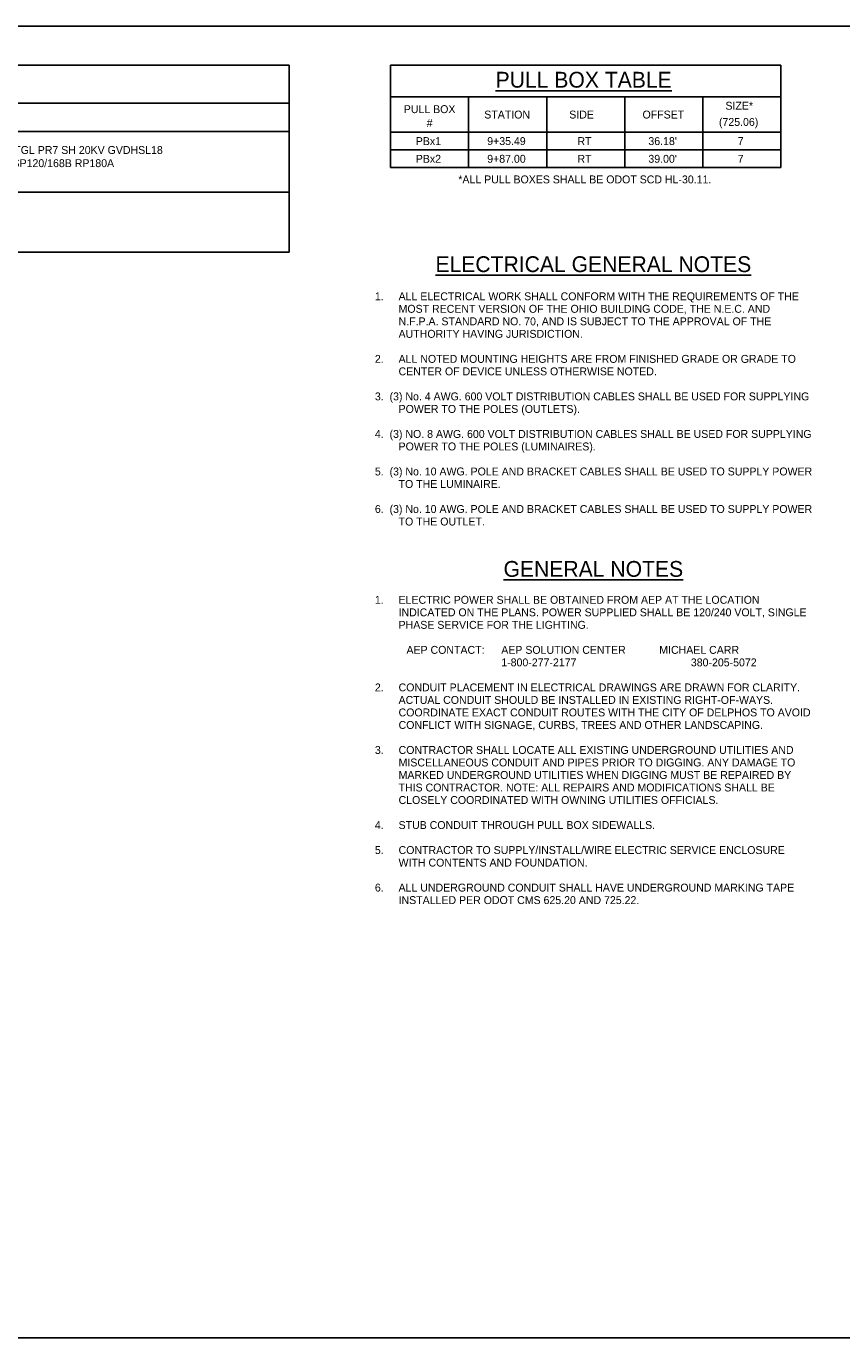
# Model space of a CAD drawing. Header units: feet. Extents: x 300 to 431, y 4 to 24.
# Tile 12 of 17: x 323 to 336, y 4 to 24. Entities that reach past the tile are written whole.
import ezdxf
from ezdxf.enums import TextEntityAlignment as Align

# ---------------------------------------------------------------- set-up
doc = ezdxf.new("R2010")
doc.units = ezdxf.units.FT
doc.header["$MEASUREMENT"] = 0
doc.layers.add('COLUMNS', color=6, linetype='Continuous', plot=False)
doc.layers.add('SH_Data', color=7, linetype='Continuous')
doc.layers.add('SH_Text', color=9, linetype='Continuous')
doc.styles.add('Slanted-Normal', font='font31.shx', dxfattribs={"height": 0.1})
doc.styles.add('Slanted-Normal LS 0.75', font='font31.shx', dxfattribs={"height": 0.14})

msp = doc.modelspace()

# ---------------------------------------------------------------- linework, layer by layer
at = {"layer": 'COLUMNS'}
msp.add_lwpolyline([(306.098, 3.624), (306.098, 24.374), (336.473, 24.374), (336.473, 3.624)], close=True, dxfattribs=at)
at = {"layer": 'SH_Data'}
for p, q in [((306.665, 23.757), (327.155, 23.757)), ((327.155, 20.801), (327.155, 23.757)), ((328.759, 23.757), (334.936, 23.757)), ((328.759, 23.757), (328.759, 22.137)), ((334.936, 23.757), (334.936, 22.137)), ((328.759, 23.257), (334.936, 23.257)), ((329.994, 23.257), (329.994, 22.137)), ((331.23, 23.257), (331.23, 22.137)), ((332.465, 23.257), (332.465, 22.137)), ((333.7, 23.257), (333.7, 22.137)), ((306.665, 23.157), (327.155, 23.157)), ((306.665, 22.707), (327.155, 22.707)), ((306.665, 22.707), (327.155, 22.707)), ((306.665, 22.707), (327.155, 22.707)), ((328.759, 22.697), (334.936, 22.697)), ((328.759, 22.417), (334.936, 22.417)), ((328.759, 22.137), (334.936, 22.137)), ((306.665, 21.751), (327.155, 21.751)), ((306.665, 20.801), (327.155, 20.801))]:
    msp.add_line(p, q, dxfattribs=at)

# ---------------------------------------------------------------- texts
at = {"layer": 'SH_Data', "style": 'Slanted-Normal'}
msp.add_text('%%UPULL BOX TABLE', height=0.25, dxfattribs=at).set_placement((330.421, 23.653), align=Align.TOP_LEFT)
for s, p in [('STATION', (330.604, 22.977)), ('SIDE', (331.782, 22.977)), ('OFFSET', (333.076, 22.977)), ('SIZE*', (334.277, 23.117)), ('(725.06)', (334.267, 22.86)), ('PBx1', (329.358, 22.557)), ('9+35.49', (330.593, 22.557)), ('RT', (331.828, 22.557)), ("36.18'", (333.064, 22.557)), ('7', (334.299, 22.557)), ('PBx2', (329.358, 22.277)), ('9+87.00', (330.593, 22.277)), ('RT', (331.828, 22.277)), ("39.00'", (333.064, 22.277)), ('7', (334.299, 22.277)), ('*ALL PULL BOXES SHALL BE ODOT SCD HL-30.11.', (331.833, 21.951))]:
    msp.add_text(s, height=0.125, dxfattribs=at).set_placement(p, align=Align.MIDDLE_CENTER)
at = {"layer": 'SH_Data', "insert": (329.377, 22.953), "char_height": 0.125, "attachment_point": 5, "line_spacing_factor": 1.05, "style": 'Slanted-Normal'}
msp.add_mtext('PULL BOX\\P#', dxfattribs=at)
at = {"layer": 'SH_Text', "color": 1, "insert": (318.504, 22.207), "char_height": 0.125, "attachment_point": 4, "style": 'Slanted-Normal LS 0.75'}
msp.add_mtext_dynamic_manual_height_columns('{\\C256;FIXTURE: GPD3 P40 40K MVOLT MS GL3LU BK RB ST TGL PR7 SH 20KV GVDHSL18\\PPOLE W/BANNER ARM: CHA 16 F5J 16D CO3 BK ABG SP120/168B RP180A  \\PBA 100P 18IN 1A CO F5J BL BK}', width=8.46775, gutter_width=60, heights=[0], dxfattribs=at)
at = {"layer": 'SH_Text', "char_height": 0.25, "attachment_point": 5, "style": 'Slanted-Normal'}
for s, insert in [('{\\LELECTRICAL GENERAL NOTES}', (331.968, 20.608)), ('{\\LGENERAL NOTES}', (331.968, 15.787))]:
    msp.add_mtext_dynamic_manual_height_columns(s, width=18.1227, gutter_width=1.875, heights=[0], dxfattribs=dict(at, insert=insert))
at = {"layer": 'SH_Text', "char_height": 0.125, "width": 6.9, "attachment_point": 1, "line_spacing_factor": 0.95, "style": 'Slanted-Normal LS 0.75'}
for s, insert in [('\\A1;\\pxi-3,l3,t3;1.^IALL ELECTRICAL WORK SHALL CONFORM WITH THE REQUIREMENTS OF THE MOST RECENT VERSION OF THE OHIO BUILDING CODE, THE N.E.C. AND N.F.P.A. STANDARD NO. 70, AND IS SUBJECT TO THE APPROVAL OF THE AUTHORITY HAVING JURISDICTION.\\P\\pi0,l0,tz;\\P\\pi-3,l3,t3;2.^IALL NOTED MOUNTING HEIGHTS ARE FROM FINISHED GRADE OR GRADE TO CENTER OF DEVICE UNLESS OTHERWISE NOTED.\\P\\pi0,l0,tz;\\P\\pi-3,l3;3.  (3) No. 4 AWG. 600 VOLT DISTRIBUTION CABLES SHALL BE USED FOR SUPPLYING POWER TO THE POLES (OUTLETS).\\P\\P4.  (3) NO. 8 AWG. 600 VOLT DISTRIBUTION CABLES SHALL BE USED FOR SUPPLYING POWER TO THE POLES (LUMINAIRES).\\P\\P5.  (3) No. 10 AWG. POLE AND BRACKET CABLES SHALL BE USED TO SUPPLY POWER TO THE LUMINAIRE.\\P\\pi0,l0;\\P\\pi-3,l3;6.  (3) No. 10 AWG. POLE AND BRACKET CABLES SHALL BE USED TO SUPPLY POWER TO THE OUTLET.', (328.511, 20.164)), ('\\A1;\\pxi-3,l3,t3;{\\H0.99998x;1.^IELECTRIC POWER SHALL BE OBTAINED FROM AEP AT THE LOCATION INDICATED ON THE PLANS. POWER SUPPLIED SHALL BE 120/240 VOLT, SINGLE PHASE SERVICE FOR THE LIGHTING. \\P\\pi0,l0,tz;\\P\\pi-3,l3;^IAEP CONTACT: ^IAEP SOLUTION CENTER^I^IMICHAEL CARR\\P\\pi0,l0;^I^I^I^I1-800-277-2177^I^I^I^I380-205-5072\\P\\H1.00002x;\\P\\pi-3,l3,t3;2.^ICONDUIT PLACEMENT IN ELECTRICAL DRAWINGS ARE DRAWN FOR CLARITY. ACTUAL CONDUIT SHOULD BE INSTALLED IN EXISTING RIGHT-OF-WAYS. COORDINATE EXACT CONDUIT ROUTES WITH THE CITY OF DELPHOS TO AVOID CONFLICT WITH SIGNAGE, CURBS, TREES AND OTHER LANDSCAPING.\\P\\pi0,l0,tz;\\P\\pi-3,l3,t3;3.^ICONTRACTOR SHALL LOCATE ALL EXISTING UNDERGROUND UTILITIES AND MISCELLANEOUS CONDUIT AND PIPES PRIOR TO DIGGING. ANY DAMAGE TO MARKED UNDERGROUND UTILITIES WHEN DIGGING MUST BE REPAIRED BY THIS CONTRACTOR. NOTE: ALL REPAIRS AND MODIFICATIONS SHALL BE CLOSELY COORDINATED WITH OWNING UTILITIES OFFICIALS.\\P\\pi0,l0,tz;\\P\\pi-3,l3,t3;4.^ISTUB CONDUIT THROUGH PULL BOX SIDEWALLS.  \\P\\pi0,l0,tz;\\P\\pi-3,l3,t3;5.^ICONTRACTOR TO SUPPLY/INSTALL/WIRE ELECTRIC SERVICE ENCLOSURE WITH CONTENTS AND FOUNDATION.    \\P\\pi0,l0,tz;\\P\\pi-3,l3,t3;}6.^IALL UNDERGROUND CONDUIT SHALL HAVE UNDERGROUND MARKING TAPE INSTALLED PER ODOT CMS 625.20 AND 725.22.', (328.511, 15.362))]:
    msp.add_mtext(s, dxfattribs=dict(at, insert=insert))

doc.saveas('drawing.dxf')
